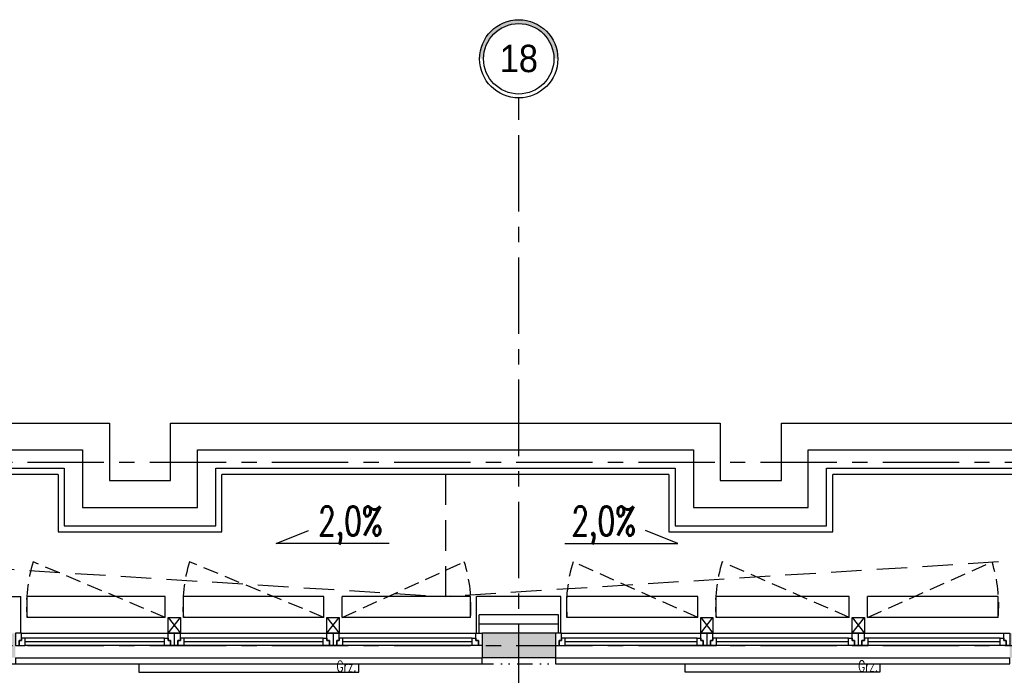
# Model space of a CAD drawing. Extents: x 41755 to 123924, y -112333 to 86187.
# Tile 248 of 256: x 104302 to 105108, y -5435 to -4899. Entities that reach past the tile are written whole.
import ezdxf
from ezdxf.enums import TextEntityAlignment as Align

# ---------------------------------------------------------------- set-up
doc = ezdxf.new("R2010")
doc.units = 0
doc.header["$LTSCALE"] = 50
for name, pattern in [('CENTER', [2, 1.25, -0.25, 0.25, -0.25]), ('DASHED', [0.75, 0.5, -0.25]), ('DIVIDE', [31.75, 12.7, -6.35, 0, -6.35, 0, -6.35])]:
    doc.linetypes.add(name, pattern=pattern)
doc.layers.get('0').update_dxf_attribs({"color": 101, "linetype": 'CONTINUOUS'})
for name, color, linetype in [('Ins-co', 2, 'CONTINUOUS'), ('Okn---okna', 5, 'CONTINUOUS'), ('Opis-spadki', 61, 'CONTINUOUS'), ('Os-osie glowne', 1, 'CENTER'), ('Os-osie-opis', 16, 'CONTINUOUS'), ('Sc-beton', 7, 'CONTINUOUS'), ('Sc-beton-hatch', 86, 'CONTINUOUS'), ('Sc-drewno', 22, 'CONTINUOUS'), ('Sc-izolacja term-styropian', 151, 'STYROPIAN-KA'), ('Sc-metal', 141, 'CONTINUOUS'), ('Suf-widok', 8, 'CONTINUOUS'), ('W-idok', 8, 'CONTINUOUS')]:
    doc.layers.add(name, color=color, linetype=linetype)
doc.styles.add('dwg_opis duży', font='ARIAL.TTF', dxfattribs={"width": 0.9})
doc.styles.add('ROMANS', font='romans', dxfattribs={"width": 0.85})
doc.linetypes.add('BATTING', pattern='A,0.0001,-0.1,[134,ltypeshp.shx,S=0.1,R=0,X=-0.1,Y=0],-0.2,[134,ltypeshp.shx,S=0.1,R=180,X=0.1,Y=0],-0.1', length=0.4001)
doc.linetypes.add('STYROPIAN-KA', pattern='A,0.0001,-0.1,[135,ltypeshp.shx,S=0.1,R=0,X=-0.1,Y=0],0,[135,ltypeshp.shx,S=0.1,R=180,X=0.1,Y=0],-0.1', length=0.2001)

# ---------------------------------------------------------------- blocks, each defined once
blk = doc.blocks.new('SPADKI')
at = {"ltscale": 25}
blk.add_lwpolyline([(0, 0), (0, -70), (-8, -50), (-8, -50)], dxfattribs=at)
at = {"ltscale": 25, "style": 'ROMANS', "width": 0.7}
blk.add_attdef('SP%', text='', height=18, rotation=90, dxfattribs=at).set_placement((-4.9, -24.05), align=Align.CENTER)
blk = doc.blocks.new('_opis_osi_liczbowy')
blk.add_hatch(color=256).paths.add_polyline_path([(32, 32), (32, 28.8, -1), (32, -28.8), (32, -32, 1)])
for radius in [32, 28.8]:
    blk.add_circle((32, 0), radius)
at = {"style": 'dwg_opis duży', "width": 0.9}
blk.add_attdef('AXNAMEH', text='', height=22.4, rotation=90, dxfattribs=at).set_placement((32, 0), align=Align.MIDDLE_CENTER)
blk = doc.blocks.new('_DKGDKHJFKH')
for p, q in [((-367, 0), (-5, 0)), ((-256, -4), (-364, -4)), ((-256, -7), (-364, -7)), ((-132, -4), (-240, -4)), ((-132, -7), (-240, -7)), ((-8, -4), (-116, -4)), ((-8, -7), (-116, -7)), ((-8, -10), (-364, -10)), ((-372, -20), (-372, -25)), ((-372, -20), (0, -20)), ((0, -25), (0, -20)), ((-372, -25), (0, -25))]:
    blk.add_line(p, q)
for points in [[(-367, 0), (-372, 0), (-372, -10), (-369, -10), (-369, -6), (-367, -6)], [(-253, 0), (-248, 0), (-248, -10), (-251, -10), (-251, -6), (-253, -6)], [(-243, 0), (-248, 0), (-248, -10), (-245, -10), (-245, -6), (-243, -6)], [(-129, 0), (-124, 0), (-124, -10), (-127, -10), (-127, -6), (-129, -6)], [(-119, 0), (-124, 0), (-124, -10), (-121, -10), (-121, -6), (-119, -6)], [(-5, 0), (0, 0), (0, -10), (-3, -10), (-3, -6), (-5, -6)], [(-364, -4), (-367, -4), (-367, -6), (-369, -6), (-369, -10), (-367, -10), (-364, -10)], [(-256, -4), (-253, -4), (-253, -6), (-251, -6), (-251, -10), (-253, -10), (-256, -10)], [(-240, -4), (-243, -4), (-243, -6), (-245, -6), (-245, -10), (-243, -10), (-240, -10)], [(-132, -4), (-129, -4), (-129, -6), (-127, -6), (-127, -10), (-129, -10), (-132, -10)], [(-116, -4), (-119, -4), (-119, -6), (-121, -6), (-121, -10), (-119, -10), (-116, -10)], [(-8, -4), (-5, -4), (-5, -6), (-3, -6), (-3, -10), (-5, -10), (-8, -10)]]:
    blk.add_lwpolyline(points, close=True)
blk = doc.blocks.new('_FIUETUR')
for p, q in [((-377, -19.75), (-5, -19.75)), ((-260, -23.75), (-374, -23.75)), ((-130, -23.75), (-244, -23.75)), ((-8, -23.75), (-114, -23.75)), ((-260, -26.75), (-374, -26.75)), ((-8, -29.75), (-374, -29.75)), ((-130, -26.75), (-244, -26.75)), ((-8, -26.75), (-114, -26.75)), ((-382, -39.75), (-382, -44.75)), ((-382, -39.75), (0, -39.75)), ((0, -44.75), (0, -39.75)), ((-382, -44.75), (0, -44.75))]:
    blk.add_line(p, q)
for points in [[(-377, -19.75), (-382, -19.75), (-382, -29.75), (-379, -29.75), (-379, -25.75), (-377, -25.75)], [(-374, -23.75), (-377, -23.75), (-377, -25.75), (-379, -25.75), (-379, -29.75), (-377, -29.75), (-374, -29.75)], [(-260, -23.75), (-257, -23.75), (-257, -25.75), (-255, -25.75), (-255, -29.75), (-257, -29.75), (-260, -29.75)], [(-257, -19.75), (-252, -19.75), (-252, -29.75), (-255, -29.75), (-255, -25.75), (-257, -25.75)], [(-247, -19.75), (-252, -19.75), (-252, -29.75), (-249, -29.75), (-249, -25.75), (-247, -25.75)], [(-244, -23.75), (-247, -23.75), (-247, -25.75), (-249, -25.75), (-249, -29.75), (-247, -29.75), (-244, -29.75)], [(-130, -23.75), (-127, -23.75), (-127, -25.75), (-125, -25.75), (-125, -29.75), (-127, -29.75), (-130, -29.75)], [(-127, -19.75), (-122, -19.75), (-122, -29.75), (-125, -29.75), (-125, -25.75), (-127, -25.75)], [(-117, -19.75), (-122, -19.75), (-122, -29.75), (-119, -29.75), (-119, -25.75), (-117, -25.75)], [(-114, -23.75), (-117, -23.75), (-117, -25.75), (-119, -25.75), (-119, -29.75), (-117, -29.75), (-114, -29.75)], [(-8, -23.75), (-5, -23.75), (-5, -25.75), (-3, -25.75), (-3, -29.75), (-5, -29.75), (-8, -29.75)], [(-5, -19.75), (0, -19.75), (0, -29.75), (-3, -29.75), (-3, -25.75), (-5, -25.75)]]:
    blk.add_lwpolyline(points, close=True)

msp = doc.modelspace()

# ---------------------------------------------------------------- hatches: boundary and pattern name
at = {"layer": 'Sc-beton-hatch'}
h = msp.add_hatch(dxfattribs=at)
h.set_pattern_fill('ANSI33', color=256, style=0)
h.set_pattern_definition([(45, (48983.4185, 565.478), (-4.49012806, 4.49012806), []), (45, (48987.9087, 565.478), (-4.49012806, 4.49012806), [3.175, -1.5875])])
h.paths.add_polyline_path([(110735.966, -5930.641), (110735.966, -5910.641), (110669.966, -5910.641), (110669.966, -5930.641)])
h.paths.add_polyline_path([(110595.966, -5930.641), (110595.966, -5910.641), (110380.966, -5910.641), (110380.966, -5930.641)])
h.paths.add_polyline_path([(110480.966, -5420.641), (110480.966, -5400.641), (110420.966, -5400.641), (110420.966, -5420.641), (110440.966, -5420.641)])
h.paths.add_polyline_path([(110038.966, -5420.641), (110038.966, -5400.641), (109530.966, -5400.641), (109530.966, -5420.641), (109570.966, -5420.641), (109570.966, -5910.641), (109369.466, -5910.641), (109369.466, -5930.641), (110280.966, -5930.641), (110280.966, -5910.641), (109590.966, -5910.641), (109590.966, -5420.641)])
h.paths.add_polyline_path([(109170.966, -6150.641), (109170.966, -6170.641), (110210.966, -6170.641), (110210.966, -6150.641)])
h.paths.add_polyline_path([(108990.966, -5910.641), (108990.966, -5850.641), (108970.966, -5850.641), (108970.966, -5910.641), (108670.966, -5910.641), (108670.966, -5930.641), (109239.466, -5930.641), (109239.466, -5910.641)])
h.paths.add_polyline_path([(108990.966, -5655.641), (108970.966, -5655.641), (108970.966, -5675.641), (108990.966, -5675.641)])
h.paths.add_polyline_path([(108950.966, -5400.641), (108950.966, -5420.641), (108970.966, -5420.641), (108970.966, -5480.641), (108990.966, -5480.641), (108990.966, -5420.641), (109010.966, -5420.641), (109010.966, -5400.641)])
h.paths.add_polyline_path([(108342.966, -5400.641), (108342.966, -5973.641), (108362.966, -5973.641), (108362.966, -5930.641), (108540.966, -5930.641), (108540.966, -5910.641), (108362.966, -5910.641), (108362.966, -5420.641), (108640.966, -5420.641), (108640.966, -5400.641)])
h.paths.add_polyline_path([(107982.966, -5400.641), (107982.966, -5420.641), (108320.966, -5420.641), (108320.966, -5910.641), (108298.966, -5910.641), (108298.966, -5930.641), (108320.966, -5930.641), (108320.966, -5973.641), (108340.966, -5973.641), (108340.966, -5400.641)])
h.paths.add_polyline_path([(108362.966, -6150.641), (108362.966, -6108.641), (108342.966, -6108.641), (108342.966, -6170.641), (108740.966, -6170.641), (108740.966, -6150.641)])
h.paths.add_polyline_path([(108340.966, -6170.641), (108340.966, -6108.641), (108320.966, -6108.641), (108320.966, -6150.641), (107700.966, -6150.641), (107700.966, -6170.641)])
h.paths.add_polyline_path([(107995.966, -5910.641), (107995.966, -5930.641), (108238.966, -5930.641), (108238.966, -5910.641)], flags=17)
h.paths.add_polyline_path([(107799.966, -5910.641), (107799.966, -5930.641), (107865.966, -5930.641), (107865.966, -5910.641)])
h.paths.add_polyline_path([(107725.966, -5930.641), (107725.966, -5910.641), (107550.966, -5910.641), (107550.966, -5930.641)])
h.paths.add_polyline_path([(107430.966, -5930.641), (107430.966, -5910.641), (107308.966, -5910.641), (107308.966, -5930.641)])
h.paths.add_polyline_path([(106300.966, -6150.641), (106300.966, -6170.641), (107340.966, -6170.641), (107340.966, -6150.641)])
h.paths.add_polyline_path([(107188.966, -5930.641), (107188.966, -5910.641), (107140.966, -5910.641), (107140.966, -5930.641)])
h.paths.add_polyline_path([(107040.966, -5930.641), (107040.966, -5910.641), (106830.966, -5910.641), (106830.966, -5930.641)], flags=16)
h.paths.add_polyline_path([(107168.966, -5420.641), (107168.966, -5400.641), (106660.966, -5400.641), (106660.966, -5420.641), (106700.966, -5420.641), (106700.966, -5910.641), (106618.966, -5910.641), (106618.966, -5930.641), (106730.966, -5930.641), (106730.966, -5910.641), (106720.966, -5910.641), (106720.966, -5420.641)])
h.paths.add_polyline_path([(106518.966, -5930.641), (106518.966, -5910.641), (106291.966, -5910.641), (106291.966, -5930.641)])
h.paths.add_polyline_path([(106120.966, -5910.641), (106120.966, -5420.641), (106140.966, -5420.641), (106140.966, -5400.641), (106080.966, -5400.641), (106080.966, -5420.641), (106100.966, -5420.641), (106100.966, -5910.641), (105979.966, -5910.641), (105979.966, -5930.641), (106191.966, -5930.641), (106191.966, -5910.641)])
h.paths.add_polyline_path([(105659.966, -5910.641), (105659.966, -5930.641), (105879.966, -5930.641), (105879.966, -5910.641)])
h.paths.add_polyline_path([(105492.966, -6150.641), (105492.966, -6108.641), (105472.966, -6108.641), (105472.966, -6170.641), (105870.966, -6170.641), (105870.966, -6150.641)])
h.paths.add_polyline_path([(105559.966, -5930.641), (105559.966, -5910.641), (105492.966, -5910.641), (105492.966, -5420.641), (105770.966, -5420.641), (105770.966, -5400.641), (105472.966, -5400.641), (105472.966, -5973.641), (105492.966, -5973.641), (105492.966, -5930.641)])
h.paths.add_polyline_path([(105450.966, -5910.641), (105428.966, -5910.641), (105428.966, -5930.641), (105450.966, -5930.641), (105450.966, -5973.641), (105470.966, -5973.641), (105470.966, -5400.641), (105112.966, -5400.641), (105112.966, -5420.641), (105450.966, -5420.641)])
h.paths.add_polyline_path([(105470.966, -6170.641), (105470.966, -6108.641), (105450.966, -6108.641), (105450.966, -6150.641), (104830.966, -6150.641), (104830.966, -6170.641)])
h.paths.add_polyline_path([(105260.966, -5910.641), (105260.966, -5930.641), (105368.966, -5930.641), (105368.966, -5910.641)], flags=16)
h.paths.add_polyline_path([(105160.966, -5930.641), (105160.966, -5910.641), (105059.966, -5910.641), (105059.966, -5930.641)])
h.paths.add_polyline_path([(105014.966, -5930.641), (105014.966, -5910.641), (104929.966, -5910.641), (104929.966, -5930.641)])
h.paths.add_polyline_path([(104855.966, -5930.641), (104855.966, -5910.641), (104715.966, -5910.641), (104715.966, -5930.641)])
h.paths.add_polyline_path([(104740.966, -5420.641), (104740.966, -5400.641), (104680.966, -5400.641), (104680.966, -5420.641)])
h.paths.add_polyline_path([(103790.966, -5400.641), (103790.966, -5420.641), (103830.966, -5420.641), (103830.966, -5910.641), (103540.966, -5910.641), (103540.966, -5930.641), (104585.966, -5930.641), (104585.966, -5910.641), (103850.966, -5910.641), (103850.966, -5420.641), (104298.966, -5420.641), (104298.966, -5400.641)])
h.paths.add_polyline_path([(104470.966, -6170.641), (104470.966, -6150.641), (103430.966, -6150.641), (103430.966, -6170.641)])
h.paths.add_polyline_path([(103440.966, -5930.641), (103440.966, -5910.641), (103250.966, -5910.641), (103250.966, -5420.641), (103270.966, -5420.641), (103270.966, -5400.641), (103210.966, -5400.641), (103210.966, -5420.641), (103230.966, -5420.641), (103230.966, -5910.641), (103077.966, -5910.641), (103077.966, -5930.641)])
h.paths.add_polyline_path([(103000.966, -6170.641), (103000.966, -6150.641), (102422.966, -6150.641), (102422.966, -6108.641), (102402.966, -6108.641), (102402.966, -6170.641)])
h.paths.add_polyline_path([(102977.966, -5930.641), (102977.966, -5910.641), (102653.966, -5910.641), (102653.966, -5930.641)])
h.paths.add_polyline_path([(102553.966, -5930.641), (102553.966, -5910.641), (102422.966, -5910.641), (102422.966, -5520.641), (102452.966, -5520.641), (102452.966, -5500.641), (102422.966, -5500.641), (102422.966, -5400.641), (102402.966, -5400.641), (102402.966, -5973.641), (102422.966, -5973.641), (102422.966, -5930.641)])
h.paths.add_polyline_path([(102582.966, -5500.641), (102552.966, -5500.641), (102552.966, -5520.641), (102602.966, -5520.641), (102602.966, -5420.641), (102642.966, -5420.641), (102642.966, -5400.641), (102582.966, -5400.641)])

# ---------------------------------------------------------------- linework, layer by layer
at = {"layer": 'Ins-co'}
for points in [[(104399.966, -5426.009), (104399.966, -5432.409), (104579.966, -5432.409), (104579.966, -5426.009)], [(104846.966, -5425.852), (104846.966, -5432.252), (105006.966, -5432.252), (105006.966, -5425.852)]]:
    msp.add_lwpolyline(points, close=True, dxfattribs=at)
at = {"layer": 'Os-osie glowne'}
for points in [[(104710.966, -10955.641), (104710.966, -4978.641)], [(99508.966, -5260.641), (111775.966, -5260.641)], [(99508.966, -5410.641), (111775.966, -5410.641)]]:
    msp.add_lwpolyline(points, dxfattribs=at)
at = {"layer": 'Os-osie-opis'}
msp.add_lwpolyline([(104710.966, -4978.641), (104710.966, -4962.641)], dxfattribs=at)
at = {"layer": 'Sc-beton'}
for points in [[(104740.966, -5400.641), (104680.966, -5400.641)], [(104680.966, -5400.641), (104680.966, -5420.641)], [(104740.966, -5400.641), (104740.966, -5420.641)], [(104740.966, -5420.641), (104680.966, -5420.641)]]:
    msp.add_lwpolyline(points, dxfattribs=at)
at = {"layer": 'Sc-drewno'}
for points in [[(103786.466, -5370.641), (104303.466, -5370.641)], [(104303.466, -5400.641), (104303.466, -5370.641)], [(104308.466, -5387.641), (104308.466, -5370.641)], [(104421.466, -5370.641), (104308.466, -5370.641)], [(104421.466, -5387.641), (104421.466, -5370.641)], [(104436.466, -5387.641), (104436.466, -5370.641)], [(104551.466, -5370.641), (104436.466, -5370.641)], [(104551.466, -5387.641), (104551.466, -5370.641)], [(104671.466, -5370.641), (104566.466, -5370.641)], [(104566.466, -5387.641), (104566.466, -5370.641)], [(104671.466, -5387.641), (104671.466, -5370.641)], [(104745.466, -5370.641), (104676.466, -5370.641)], [(104676.466, -5400.641), (104676.466, -5370.641)], [(104745.466, -5400.641), (104745.466, -5370.641)], [(104750.466, -5387.641), (104750.466, -5370.641)], [(104857.466, -5370.641), (104750.466, -5370.641)], [(104857.466, -5387.641), (104857.466, -5370.641)], [(104872.466, -5387.641), (104872.466, -5370.641)], [(104981.466, -5370.641), (104872.466, -5370.641)], [(104981.466, -5387.641), (104981.466, -5370.641)], [(105103.466, -5370.641), (104996.466, -5370.641)], [(104996.466, -5387.641), (104996.466, -5370.641)], [(105103.466, -5387.641), (105103.466, -5370.641)], [(104421.466, -5387.641), (104308.466, -5387.641)], [(104551.466, -5387.641), (104436.466, -5387.641)], [(104671.466, -5387.641), (104566.466, -5387.641)], [(104857.466, -5387.641), (104750.466, -5387.641)], [(104981.466, -5387.641), (104872.466, -5387.641)], [(105103.466, -5387.641), (104996.466, -5387.641)]]:
    msp.add_lwpolyline(points, dxfattribs=at)
at = {"layer": 'Sc-izolacja term-styropian', "linetype": 'ByBlock'}
for points in [[(104743.466, -5385.641), (104678.466, -5385.641)], [(104678.466, -5400.641), (104678.466, -5385.641)], [(104743.466, -5400.641), (104743.466, -5385.641)]]:
    msp.add_lwpolyline(points, dxfattribs=at)
at = {"layer": 'Sc-izolacja term-styropian', "linetype": 'BATTING', "ltscale": 0.35}
msp.add_lwpolyline([(104743.466, -5393.141), (104678.466, -5393.141)], dxfattribs=at)
at = {"layer": 'Sc-metal'}
for points in [[(104433.966, -5387.641), (104433.966, -5400.641), (104423.966, -5400.641), (104423.966, -5387.641), (104433.966, -5387.637)], [(104423.966, -5400.62), (104433.966, -5387.641)], [(104423.966, -5387.641), (104433.966, -5400.641)], [(104563.966, -5387.641), (104563.966, -5400.641), (104553.966, -5400.641), (104553.966, -5387.641), (104563.966, -5387.637)], [(104553.966, -5400.62), (104563.966, -5387.641)], [(104553.966, -5387.641), (104563.966, -5400.641)], [(104869.966, -5387.641), (104869.966, -5400.641), (104859.966, -5400.641), (104859.966, -5387.641), (104869.966, -5387.637)], [(104859.966, -5400.62), (104869.966, -5387.641)], [(104859.966, -5387.641), (104869.966, -5400.641)], [(104993.966, -5387.641), (104993.966, -5400.641), (104983.966, -5400.641), (104983.966, -5387.641), (104993.966, -5387.637)], [(104983.966, -5400.62), (104993.966, -5387.641)], [(104983.966, -5387.641), (104993.966, -5400.641)]]:
    msp.add_lwpolyline(points, dxfattribs=at)
at = {"layer": 'Suf-widok', "linetype": 'DIVIDE', "ltscale": 0.02}
msp.add_lwpolyline([(105127.966, -5873.641), (105039.966, -5873.641), (105039.966, -5873.641), (104832.966, -5873.641), (104832.966, -5905.641), (103855.966, -5905.641), (103855.966, -5448.641), (103878.966, -5448.641), (103878.966, -5425.641), (105127.966, -5425.641)], close=True, dxfattribs=at)
at = {"layer": 'W-idok'}
for p, q in [((103880.966, -5250.641), (104353.966, -5250.641)), ((104947.966, -5250.641), (105420.966, -5250.641))]:
    msp.add_line(p, q, dxfattribs=at)
for points in [[(103915.966, -5370.641), (103915.966, -5285.641), (103880.966, -5285.641), (103880.966, -5292.641), (103858.966, -5292.641), (103858.966, -5228.641), (104375.966, -5228.641)], [(104375.966, -5228.641), (104375.966, -5275.641), (104425.966, -5275.641), (104425.966, -5228.641)], [(104425.966, -5228.641), (104875.966, -5228.641)], [(104875.966, -5228.641), (104875.966, -5275.641), (104925.966, -5275.641), (104925.966, -5228.641)], [(104925.966, -5228.641), (105442.966, -5228.641), (105442.966, -5292.641), (105420.966, -5292.641), (105420.966, -5285.641), (105420.966, -5285.641), (105385.966, -5285.641), (105385.966, -5370.641)], [(104353.966, -5250.641), (104353.966, -5297.641), (104447.966, -5297.641), (104447.966, -5250.641)], [(104447.966, -5250.641), (104853.966, -5250.641)], [(104853.966, -5250.641), (104853.966, -5297.641), (104947.966, -5297.641), (104947.966, -5250.641)], [(103945.966, -5370.641), (103945.966, -5265.641), (104338.966, -5265.641)], [(104333.966, -5270.641), (103950.966, -5270.641), (103950.966, -5370.641)], [(104333.966, -5270.641), (104333.966, -5317.641), (104467.966, -5317.641), (104467.966, -5270.641)], [(104338.966, -5265.641), (104338.966, -5312.641), (104462.966, -5312.641), (104462.966, -5265.641)], [(104462.966, -5265.641), (104838.966, -5265.641)], [(104833.966, -5270.641), (104467.966, -5270.641)], [(104833.966, -5270.641), (104833.966, -5317.641), (104967.966, -5317.641), (104967.966, -5270.641)], [(104838.966, -5265.641), (104838.966, -5312.641), (104962.966, -5312.641), (104962.966, -5265.641)], [(104962.966, -5265.641), (105355.966, -5265.641), (105355.966, -5370.641)], [(105350.966, -5370.641), (105350.966, -5270.641), (104967.966, -5270.641)]]:
    msp.add_lwpolyline(points, dxfattribs=at)
at = {"layer": 'W-idok', "linetype": 'DASHED'}
for points in [[(104650.966, -5270.641), (104650.966, -5370.641)], [(104010.966, -5330.641), (104650.966, -5370.641)], [(105290.966, -5330.641), (104650.966, -5370.641)]]:
    msp.add_lwpolyline(points, dxfattribs=at)
at = {"layer": 'W-idok', "linetype": 'DASHED', "ltscale": 0.5}
for points in [[(104421.466, -5387.641), (104313.505, -5342.239)], [(104551.466, -5387.641), (104441.505, -5342.239)], [(104566.466, -5387.641), (104666.427, -5342.239)], [(104857.466, -5387.641), (104755.505, -5342.239)], [(104981.466, -5387.641), (104877.505, -5342.239)], [(104996.466, -5387.641), (105098.427, -5342.239)]]:
    msp.add_lwpolyline(points, dxfattribs=at)
for centre, start, end in [((104425.619, -5377.663), 162.46502, 184.868164), ((104553.619, -5377.663), 162.46502, 184.868164), ((104554.313, -5377.663), 355.131836, 17.53498), ((104867.619, -5377.663), 162.46502, 184.868164), ((104989.619, -5377.663), 162.46502, 184.868164), ((104986.313, -5377.663), 355.131836, 17.53498)]:
    msp.add_arc(centre, 117.577, start, end, dxfattribs=at)

# ---------------------------------------------------------------- block references
at = {"layer": 'Okn---okna'}
for name, p in [('_FIUETUR', (104680.966, -5380.894)), ('_DKGDKHJFKH', (105112.966, -5400.641))]:
    msp.add_blockref(name, p, dxfattribs=at)
at = {"layer": 'Opis-spadki', "xscale": 1.320808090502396, "yscale": 1.320808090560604, "zscale": 1.320808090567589, "rotation": 270}
msp.add_blockref('SPADKI', (104604.989, -5327.262), dxfattribs=at).add_auto_attribs({'SP%': '2,0%'})
at = {"layer": 'Opis-spadki'}
ref = msp.add_blockref('SPADKI', (104748.833, -5327.262), dxfattribs=dict(at, xscale=-1.320808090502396, yscale=1.320808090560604, zscale=1.320808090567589, rotation=89.99999999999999))
ref.add_attrib('SP%', '2,0%', dxfattribs={"layer": '0', "ltscale": 25, "height": 23.7745, "style": 'ROMANS', "width": 0.7}).set_placement((104780.596, -5320.794), align=Align.CENTER)
at = {"layer": 'Os-osie-opis'}
ref = msp.add_blockref('_opis_osi_liczbowy', (104710.966, -4962.641), dxfattribs=dict(at, rotation=89.99999999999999))
ref.add_attrib('AXNAMEH', '18', dxfattribs={"layer": '0', "height": 22.4, "style": 'dwg_opis duży', "width": 0.9}).set_placement((104711.076, -4930.351), align=Align.MIDDLE_CENTER)

# ---------------------------------------------------------------- texts
at = {"layer": 'Ins-co', "style": 'ROMANS', "width": 0.7}
for p in [(104561.774, -5432.182), (104988.774, -5431.965)]:
    msp.add_text('Grz.', height=9, dxfattribs=at).set_placement(p)

doc.saveas('drawing.dxf')
